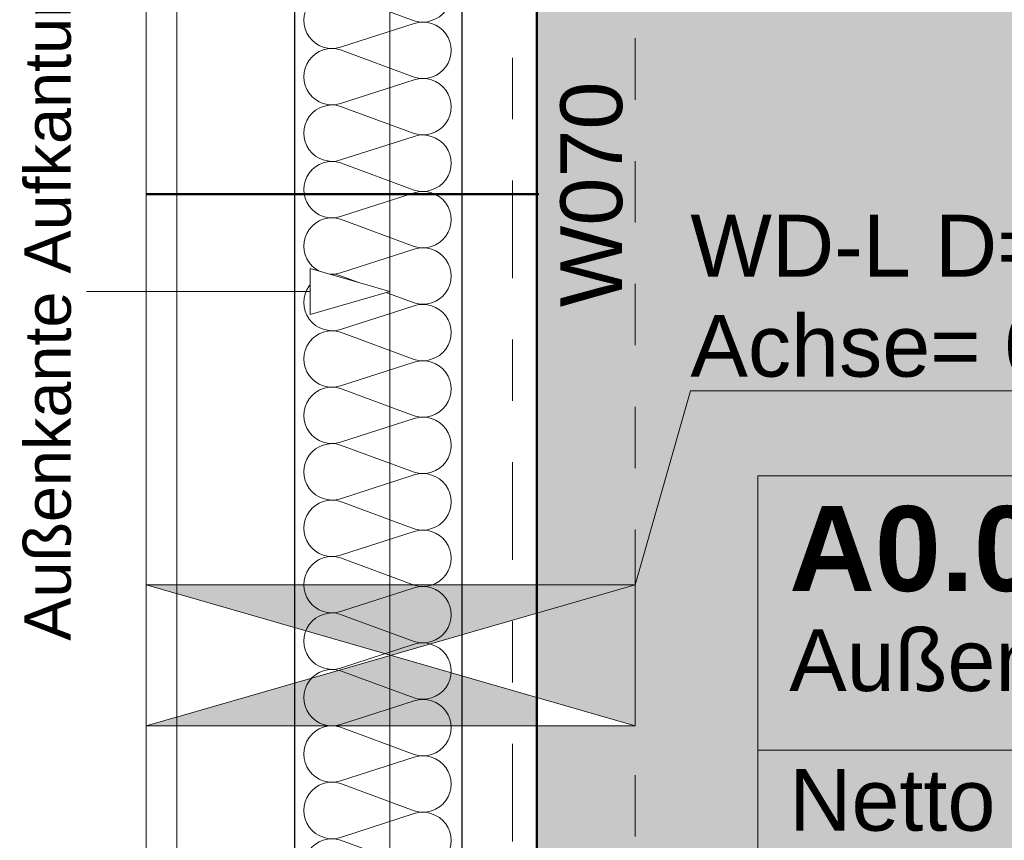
# Model space of a CAD drawing. Header units: metres. Extents: x -273 to 6, y -183 to 13.
# Tile 15 of 33: x -176.22 to -174.62, y -38.1 to -36.77. Entities that reach past the tile are written whole.
import ezdxf

# ---------------------------------------------------------------- set-up
doc = ezdxf.new("R2010")
doc.units = ezdxf.units.M
doc.header["$LTSCALE"] = 0.05
doc.header["$PDMODE"] = 1
doc.header["$PDSIZE"] = -2
doc.linetypes.add('Linienart-20', pattern=[2.116531, 1.058062, -1.058469])
doc.linetypes.add('Linienart-53', pattern=[5.291531, 3.175, -1.058062, 0.352704, -0.705764])
doc.layers.get('0').update_dxf_attribs({"lineweight": 25})
for name, color, linetype, lineweight, true_color in [('30 -32 Gründung- 2 Flachgründungen u. Bodenplatten', 7, 'Continuous', 9, 0xff6633), ('30 -33 Aussenwände- 7 Fassade_ Elemente', 7, 'Continuous', 9, 0x00aacc), ('30 -34 Innenwände- 11 Durchbruch', 4, 'Continuous', 9, 0x00ffff), ('30 -35 Decken- 1 Konstruktion-Träger- Stahlbeton', 7, 'Continuous', 13, 0x33aa00), ('70 -72 Beschriftung- 2 Beschriftung Bauteile', 7, 'Continuous', 9, 0x9999ff), ('70 -75 Raumstempel- 1 Raumstempel', 1, 'Continuous', 50, 0xff0000), ('70 -76 Bemaßung- 2 Allgemein', 7, 'Continuous', 5, 0x6666cc), ('CW-Unsichtbar', 7, 'Continuous', 9, 0x599559)]:
    doc.layers.add(name, color=color, linetype=linetype, lineweight=lineweight, true_color=true_color)
for name, color, linetype, lineweight in [('70 -71 Achsen- 1 Gebäudeachsen', 7, 'Linienart-53', 18), ('70 -75 Raumstempel- 3 Wandstempel', 7, 'Continuous', 50), ('Keine', 7, 'Continuous', 9)]:
    doc.layers.add(name, color=color, linetype=linetype, lineweight=lineweight)
doc.styles.add('Arial', font='arial.ttf')
doc.styles.add('Arial (bold)', font='arialbd.ttf')
doc.dimstyles.new('k+k 1_50', dxfattribs={"dimtxt": 0.100689, "dimasz": 0.05302, "dimexe": 0.05, "dimexo": 0.15, "dimgap": 0.01, "dimtad": 1, "dimdec": 3, "dimtxsty": 'Arial', "dimblk": 'VW_SLASH', "dimblk1": 'VW_SLASH', "dimblk2": 'VW_SLASH', "dimcen": 0, "dimdle": 0.05, "dimadec": 3, "dimazin": 0, "dimtfac": 0.75, "dimtdec": 3, "dimtix": 1, "dimtmove": 0, "dimatfit": 0, "dimldrblk": 'VW_SLASH-1', "dimfxl": 0.125, "dimfxlon": 1, "dimfrac": 2, "dimtolj": 1, "dimarcsym": 0})

# ---------------------------------------------------------------- blocks, each defined once
blk = doc.blocks.new('Gruppe-1200')
at = {"layer": '30 -33 Aussenwände- 7 Fassade_ Elemente', "lineweight": 9, "transparency": 33554687, "flags": 128}
blk.add_lwpolyline([(0.0865, 1.1089, -1.372995), (0.0865, 1.1963), (0.2065, 1.152, 1.372583), (0.2065, 1.2394), (0.0865, 1.2008, -1.372995), (0.0865, 1.2883), (0.2065, 1.2439, 1.372583), (0.2065, 1.3313), (0.0865, 1.2928, -1.372995), (0.0865, 1.3802), (0.2065, 1.3358, 1.372583), (0.2065, 1.4232), (0.0865, 1.3847, -1.372995), (0.0865, 1.4721), (0.2065, 1.4277, 1.372583), (0.2065, 1.5152), (0.0865, 1.4766, -1.372995), (0.0865, 1.564), (0.2065, 1.5197, 1.372583), (0.2065, 1.6071), (0.0865, 1.5685, -1.372995), (0.0865, 1.656), (0.2065, 1.6116, 1.372583), (0.2065, 1.699), (0.0865, 1.6605, -1.372995), (0.0865, 1.7479), (0.2065, 1.7035, 1.372583), (0.2065, 1.791), (0.0865, 1.7524, -1.372995), (0.0865, 1.8398), (0.2065, 1.7955, 1.372583), (0.2065, 1.8829), (0.0865, 1.8443, -1.372995), (0.0865, 1.9317), (0.2065, 1.8874, 1.372583), (0.2065, 1.9748), (0.0865, 1.9362, -1.372995), (0.0865, 2.0237), (0.2065, 1.9793, 1.372583), (0.2065, 2.0667), (0.0865, 2.0282, -1.372995), (0.0865, 2.1156), (0.2065, 2.0712, 1.372583), (0.2065, 2.1587), (0.0865, 2.1201, -1.372995), (0.0865, 2.2075), (0.2065, 2.1632, 1.372583), (0.2065, 2.2506), (0.0865, 2.212, -1.372995), (0.0865, 2.2994), (0.2065, 2.2551, 1.372583), (0.2065, 2.3425), (0.0865, 2.3039, -1.372995), (0.0865, 2.3914), (0.2065, 2.347, 1.372583), (0.2065, 2.4344), (0.0865, 2.3959, -1.372995), (0.0865, 2.4833), (0.2065, 2.4389, 1.372583), (0.2065, 2.5264), (0.0865, 2.4878, -1.372995), (0.0865, 2.5752), (0.2065, 2.5309, 1.372583), (0.2065, 2.6183)], format="xyb", dxfattribs=at)
blk = doc.blocks.new('Gruppe-1201')
at = {"layer": '30 -33 Aussenwände- 7 Fassade_ Elemente', "transparency": 33554687}
blk.add_blockref('Gruppe-1200', (0, 0), dxfattribs=at)
blk = doc.blocks.new('Dämmung-69')
at = {"layer": '30 -33 Aussenwände- 7 Fassade_ Elemente', "color": 7, "transparency": 33554687}
blk.add_blockref('Gruppe-1201', (0, 0), dxfattribs=at)
at = {"layer": '30 -33 Aussenwände- 7 Fassade_ Elemente', "color": 0, "flags": 1}
for tag in ['prm0_value', 'prm1_value', 'prm2_value', 'prm3_value', 'prm4_value', 'prm5_value', 'prm6_value', 'IFC_UUID', 'instanceID', 'prm0_name', 'prm0_type', 'prm1_name', 'prm1_type', 'prm2_name', 'prm2_type', 'prm3_name', 'prm3_type', 'prm4_name', 'prm4_type', 'prm5_name', 'prm5_type', 'prm6_name', 'prm6_type']:
    blk.add_attdef(tag, (-175.7718, -39.222), '', height=0.00018, dxfattribs=at)
blk = doc.blocks.new('Gruppe-1219')
at = {"color": 255}
blk.add_wipeout([(-176.018, -31.197), (-176.018, -39.447), (-175.221, -39.447), (-175.221, -31.197)], dxfattribs=at).dxf.layer = '30 -33 Aussenwände- 7 Fassade_ Elemente'
blk.add_wipeout([(-175.776, -31.422), (-175.381, -31.422), (-175.381, -39.222), (-175.776, -39.222), (-175.776, -39.377), (-176.018, -39.377), (-176.018, -31.267), (-175.776, -31.267)], dxfattribs=at).dxf.layer = '30 -33 Aussenwände- 7 Fassade_ Elemente'
at = {"layer": '30 -33 Aussenwände- 7 Fassade_ Elemente', "flags": 128}
blk.add_lwpolyline([(-175.776, -31.422), (-175.381, -31.422), (-175.381, -39.222), (-175.776, -39.222), (-175.776, -39.377), (-176.018, -39.377), (-176.018, -31.267), (-175.776, -31.267)], close=True, dxfattribs=at)
at = {"color": 255}
blk.add_wipeout([(-175.968, -31.447), (-175.968, -39.197), (-175.776, -39.197), (-175.776, -31.447)], dxfattribs=at).dxf.layer = '30 -33 Aussenwände- 7 Fassade_ Elemente'
at = {"layer": '30 -33 Aussenwände- 7 Fassade_ Elemente', "flags": 128}
blk.add_lwpolyline([(-175.968, -31.447), (-175.968, -39.197), (-175.776, -39.197), (-175.776, -31.447)], close=True, dxfattribs=at)
at = {"color": 255, "lineweight": 25}
blk.add_wipeout([(-175.776, -31.197), (-175.776, -39.447), (-175.661, -39.447), (-175.661, -39.222), (-175.503, -39.222), (-175.503, -31.422), (-175.646, -31.422), (-175.646, -31.197)], dxfattribs=at).dxf.layer = '30 -33 Aussenwände- 7 Fassade_ Elemente'
at = {"layer": '30 -33 Aussenwände- 7 Fassade_ Elemente', "lineweight": 25}
blk.add_line((-175.776, -31.197), (-175.776, -39.447), dxfattribs=at)
at = {"layer": '30 -33 Aussenwände- 7 Fassade_ Elemente', "lineweight": 25, "flags": 128}
blk.add_lwpolyline([(-175.661, -39.447), (-175.661, -39.222), (-175.503, -39.222), (-175.503, -31.422), (-175.646, -31.422), (-175.646, -31.197)], dxfattribs=at)
at = {"layer": '30 -33 Aussenwände- 7 Fassade_ Elemente', "rotation": 180}
blk.add_blockref('Dämmung-69', (-175.4945, -35.572), dxfattribs=at)
blk = doc.blocks.new('Gruppe-9034')
at = {"layer": '30 -35 Decken- 1 Konstruktion-Träger- Stahlbeton', "color": 7, "linetype": 'Linienart-20', "lineweight": 13, "transparency": 33554687}
for p, q in [((-175.621, -31.397), (-175.621, -39.247)), ((-175.221, -31.397), (-175.221, -39.247))]:
    blk.add_line(p, q, dxfattribs=at)
at = {"layer": '30 -35 Decken- 1 Konstruktion-Träger- Stahlbeton', "color": 0, "flags": 1}
for tag in ['IFC_UUID', 'instanceID']:
    blk.add_attdef(tag, (-175.621, -39.247), '', height=0.00018, dxfattribs=at)
blk = doc.blocks.new('Gruppe-11691')
at = {"layer": '30 -32 Gründung- 2 Flachgründungen u. Bodenplatten', "transparency": 33554687, "flags": 128}
blk.add_lwpolyline([(-114.421, -0.247), (-168.021, -0.247), (-168.021, -8.497), (-175.621, -8.497), (-175.621, -39.647), (-160.346, -39.647), (-160.346, -34.347), (-170.321, -34.347), (-170.321, -13.797), (-162.721, -13.797), (-162.721, -8.572), (-163.896, -8.572), (-163.896, -6.697), (-162.721, -6.697), (-162.721, -5.547), (-119.721, -5.547), (-119.721, -10.462), (-94.321, -10.462), (-94.321, -5.547), (-49.721, -5.547), (-49.721, -0.247), (-99.621, -0.247), (-99.621, -4.912), (-114.421, -4.912)], close=True, dxfattribs=at)
blk.add_lwpolyline([(-114.421, -0.247), (-168.021, -0.247), (-168.021, -8.497), (-175.621, -8.497), (-175.621, -39.647), (-160.346, -39.647), (-160.346, -34.347), (-170.321, -34.347), (-170.321, -13.797), (-162.721, -13.797), (-162.721, -8.572), (-163.896, -8.572), (-163.896, -6.697), (-162.721, -6.697), (-162.721, -5.547), (-119.721, -5.547), (-119.721, -10.462), (-94.321, -10.462), (-94.321, -5.547), (-49.721, -5.547), (-49.721, -0.247), (-99.621, -0.247), (-99.621, -4.912), (-114.421, -4.912)], close=True, dxfattribs=at)
blk.add_lwpolyline([(-114.421, -0.247), (-168.021, -0.247), (-168.021, -8.497), (-175.621, -8.497), (-175.621, -39.647), (-160.346, -39.647), (-160.346, -34.347), (-170.321, -34.347), (-170.321, -13.797), (-162.721, -13.797), (-162.721, -8.572), (-163.896, -8.572), (-163.896, -6.697), (-162.721, -6.697), (-162.721, -5.547), (-119.721, -5.547), (-119.721, -10.462), (-94.321, -10.462), (-94.321, -5.547), (-49.721, -5.547), (-49.721, -0.247), (-99.621, -0.247), (-99.621, -4.912), (-114.421, -4.912)], close=True, dxfattribs=at)
blk.add_lwpolyline([(-114.421, -0.247), (-168.021, -0.247), (-168.021, -8.497), (-175.621, -8.497), (-175.621, -39.647), (-160.346, -39.647), (-160.346, -34.347), (-170.321, -34.347), (-170.321, -13.797), (-162.721, -13.797), (-162.721, -8.572), (-163.896, -8.572), (-163.896, -6.697), (-162.721, -6.697), (-162.721, -5.547), (-119.721, -5.547), (-119.721, -10.462), (-94.321, -10.462), (-94.321, -5.547), (-49.721, -5.547), (-49.721, -0.247), (-99.621, -0.247), (-99.621, -4.912), (-114.421, -4.912)], close=True, dxfattribs=at)
blk.add_lwpolyline([(-114.421, -0.247), (-168.021, -0.247), (-168.021, -8.497), (-175.621, -8.497), (-175.621, -39.647), (-160.346, -39.647), (-160.346, -34.347), (-170.321, -34.347), (-170.321, -13.797), (-162.721, -13.797), (-162.721, -8.572), (-163.896, -8.572), (-163.896, -6.697), (-162.721, -6.697), (-162.721, -5.547), (-119.721, -5.547), (-119.721, -10.462), (-94.321, -10.462), (-94.321, -5.547), (-49.721, -5.547), (-49.721, -0.247), (-99.621, -0.247), (-99.621, -4.912), (-114.421, -4.912)], close=True, dxfattribs=at)
blk.add_lwpolyline([(-114.421, -0.247), (-168.021, -0.247), (-168.021, -8.497), (-175.621, -8.497), (-175.621, -39.647), (-160.346, -39.647), (-160.346, -34.347), (-170.321, -34.347), (-170.321, -13.797), (-162.721, -13.797), (-162.721, -8.572), (-163.896, -8.572), (-163.896, -6.697), (-162.721, -6.697), (-162.721, -5.547), (-119.721, -5.547), (-119.721, -10.462), (-94.321, -10.462), (-94.321, -5.547), (-49.721, -5.547), (-49.721, -0.247), (-99.621, -0.247), (-99.621, -4.912), (-114.421, -4.912)], close=True, dxfattribs=at)
blk.add_lwpolyline([(-114.421, -0.247), (-168.021, -0.247), (-168.021, -8.497), (-175.621, -8.497), (-175.621, -39.647), (-160.346, -39.647), (-160.346, -34.347), (-170.321, -34.347), (-170.321, -13.797), (-162.721, -13.797), (-162.721, -8.572), (-163.896, -8.572), (-163.896, -6.697), (-162.721, -6.697), (-162.721, -5.547), (-119.721, -5.547), (-119.721, -10.462), (-94.321, -10.462), (-94.321, -5.547), (-49.721, -5.547), (-49.721, -0.247), (-99.621, -0.247), (-99.621, -4.912), (-114.421, -4.912)], close=True, dxfattribs=at)
blk.add_lwpolyline([(-114.421, -0.247), (-168.021, -0.247), (-168.021, -8.497), (-175.621, -8.497), (-175.621, -39.647), (-160.346, -39.647), (-160.346, -34.347), (-170.321, -34.347), (-170.321, -13.797), (-162.721, -13.797), (-162.721, -8.572), (-163.896, -8.572), (-163.896, -6.697), (-162.721, -6.697), (-162.721, -5.547), (-119.721, -5.547), (-119.721, -10.462), (-94.321, -10.462), (-94.321, -5.547), (-49.721, -5.547), (-49.721, -0.247), (-99.621, -0.247), (-99.621, -4.912), (-114.421, -4.912)], close=True, dxfattribs=at)
blk.add_lwpolyline([(-114.421, -0.247), (-168.021, -0.247), (-168.021, -8.497), (-175.621, -8.497), (-175.621, -39.647), (-160.346, -39.647), (-160.346, -34.347), (-170.321, -34.347), (-170.321, -13.797), (-162.721, -13.797), (-162.721, -8.572), (-163.896, -8.572), (-163.896, -6.697), (-162.721, -6.697), (-162.721, -5.547), (-119.721, -5.547), (-119.721, -10.462), (-94.321, -10.462), (-94.321, -5.547), (-49.721, -5.547), (-49.721, -0.247), (-99.621, -0.247), (-99.621, -4.912), (-114.421, -4.912)], close=True, dxfattribs=at)
at = {"layer": '30 -32 Gründung- 2 Flachgründungen u. Bodenplatten', "color": 0, "flags": 1}
for tag in ['IFC_UUID', 'instanceID']:
    blk.add_attdef(tag, (-175.621, -39.647), '', height=0.00018, dxfattribs=at)
blk = doc.blocks.new('Gruppe-11790')
at = {"layer": '70 -75 Raumstempel- 3 Wandstempel'}
blk.add_line((-175.3782, -37.0511), (-176.018, -37.0511), dxfattribs=at)
at = {"layer": '70 -75 Raumstempel- 3 Wandstempel', "insert": (-175.3429, -37.0511), "char_height": 0.10069, "attachment_point": 2, "rotation": 90, "line_spacing_factor": 0.96878, "style": 'Arial'}
blk.add_mtext('W070', dxfattribs=at)
blk = doc.blocks.new('_00-EG_Tragwerk (2D)')
at = {"layer": '30 -33 Aussenwände- 7 Fassade_ Elemente', "color": 7}
blk.add_blockref('Gruppe-1219', (0, 0), dxfattribs=at)
at = {"layer": '30 -32 Gründung- 2 Flachgründungen u. Bodenplatten', "transparency": 33554687}
blk.add_blockref('Gruppe-11691', (0, 0), dxfattribs=at)
at = {"layer": '30 -35 Decken- 1 Konstruktion-Träger- Stahlbeton'}
blk.add_blockref('Gruppe-9034', (0, 0), dxfattribs=at)
at = {"layer": '70 -75 Raumstempel- 3 Wandstempel', "color": 7}
blk.add_blockref('Gruppe-11790', (0, 0), dxfattribs=at)
blk = doc.blocks.new('Gruppe-12346')
at = {"layer": '70 -75 Raumstempel- 1 Raumstempel', "color": 7, "linetype": 'Continuous', "lineweight": 9, "transparency": 33554687}
for p, q in [((-175.021, -37.5094), (-175.021, -39.047)), ((-172.8843, -37.5094), (-175.021, -37.5094)), ((-172.8843, -37.9562), (-175.021, -37.9562))]:
    blk.add_line(p, q, dxfattribs=at)
at = {"layer": '70 -75 Raumstempel- 1 Raumstempel', "color": 7, "transparency": 33554687, "rotation": 0}
for s, insert, char_height, attachment_point, line_spacing_factor, style in [('A0.034', (-174.97, -37.6292), 0.13845, 4, 0.971658, 'Arial (bold)'), ('Außengeräte', (-174.97, -37.7594), 0.100689, 1, 0.970891, 'Arial'), ('Netto Raumfläche:', (-174.97, -37.9869), 0.100689, 1, 0.96878, 'Arial')]:
    blk.add_mtext(s, dxfattribs=dict(at, insert=insert, char_height=char_height, attachment_point=attachment_point, line_spacing_factor=line_spacing_factor, style=style))
blk = doc.blocks.new('Gruppe-12347')
at = {"layer": '70 -75 Raumstempel- 1 Raumstempel', "color": 7, "transparency": 33554687}
blk.add_blockref('Gruppe-12346', (0, 0), dxfattribs=at)
blk = doc.blocks.new('Gruppe-13757')
at = {"layer": '30 -34 Innenwände- 11 Durchbruch', "linetype": 'Continuous', "lineweight": 0}
blk.add_hatch(color=4, dxfattribs=at).paths.add_polyline_path([(-176.018, -37.687), (-175.221, -37.687), (-176.018, -37.917), (-175.221, -37.917)])
at = {"layer": '30 -34 Innenwände- 11 Durchbruch', "flags": 128}
blk.add_lwpolyline([(-176.018, -37.687), (-175.221, -37.687), (-176.018, -37.917), (-175.221, -37.917)], close=True, dxfattribs=at)
blk = doc.blocks.new('Gruppe-13758')
at = {"layer": '30 -34 Innenwände- 11 Durchbruch', "flags": 128}
blk.add_lwpolyline([(-176.018, -37.917), (-176.018, -37.687), (-175.221, -37.917), (-175.221, -37.687)], close=True, dxfattribs=at)
blk = doc.blocks.new('Gruppe-13759')
at = {"layer": '30 -34 Innenwände- 11 Durchbruch', "insert": (-175.131, -37.3668), "char_height": 0.100689, "attachment_point": 7, "line_spacing_factor": 0.970891, "style": 'Arial'}
blk.add_mtext('WD-L D=0,23m\\PAchse= 0,76m ü.OKRB', dxfattribs=at)
blk = doc.blocks.new('Gruppe-13760')
at = {"layer": '30 -34 Innenwände- 11 Durchbruch', "color": 7, "transparency": 33554687}
blk.add_blockref('Gruppe-13759', (0, 0), dxfattribs=at)
at = {"layer": '30 -34 Innenwände- 11 Durchbruch'}
for name in ['Gruppe-13757', 'Gruppe-13758']:
    blk.add_blockref(name, (0, 0), dxfattribs=at)
blk = doc.blocks.new('Gruppe-13761')
at = {"layer": 'CW-Unsichtbar', "linetype": 'Continuous', "lineweight": 5, "transparency": 33554687}
for p in [(-176.018, -37.802), (-175.221, -37.802)]:
    blk.add_point(p, dxfattribs=at)
at = {"layer": '30 -34 Innenwände- 11 Durchbruch', "color": 7, "transparency": 33554687}
blk.add_blockref('Gruppe-13760', (0, 0), dxfattribs=at)
at = {"layer": '30 -34 Innenwände- 11 Durchbruch', "color": 0, "flags": 1}
for tag in ['prm0_value', 'prm1_value', 'prm2_value', 'prm3_value', 'prm4_value', 'prm5_value', 'prm6_value', 'prm7_value', 'IFC_UUID', 'instanceID', 'prm0_name', 'prm0_type', 'prm1_name', 'prm1_type', 'prm2_name', 'prm2_type', 'prm3_name', 'prm3_type', 'prm4_name', 'prm4_type', 'prm5_name', 'prm5_type', 'prm6_name', 'prm6_type', 'prm7_name', 'prm7_type']:
    blk.add_attdef(tag, (-176.018, -37.917), '', height=0.00018, dxfattribs=at)
blk = doc.blocks.new('_EG_2D  (2D)')
at = {"layer": '70 -75 Raumstempel- 1 Raumstempel', "linetype": 'Continuous', "lineweight": 0, "true_color": 0xff0000}
blk.add_hatch(color=1, dxfattribs=at).paths.add_polyline_path([(-175.38099996, -33.54804198), (-175.38099996, -39.24704198), (-175.22099996, -39.24704198), (-175.22099996, -39.40704198), (-170.89199996, -39.40704198), (-170.89199996, -33.54804198)])
at = {"layer": '30 -34 Innenwände- 11 Durchbruch'}
for p, q in [((-175.22099996, -37.68704198), (-175.13095903, -37.37135017)), ((-175.13095903, -37.37135017), (-173.66534926, -37.37135017))]:
    blk.add_line(p, q, dxfattribs=at)
at = {"layer": '70 -75 Raumstempel- 1 Raumstempel', "flags": 128}
blk.add_lwpolyline([(-175.38099996, -33.54804198), (-175.38099996, -39.24704198), (-175.22099996, -39.24704198), (-175.22099996, -39.40704198), (-170.89199996, -39.40704198), (-170.89199996, -33.54804198)], close=True, dxfattribs=at)
at = {"layer": '70 -75 Raumstempel- 1 Raumstempel', "transparency": 33554687}
blk.add_blockref('Gruppe-12347', (0, 0), dxfattribs=at)
at = {"layer": '30 -34 Innenwände- 11 Durchbruch'}
blk.add_blockref('Gruppe-13761', (0, 0), dxfattribs=at)
blk = doc.blocks.new('Gruppe-15105')
at = {"layer": '70 -72 Beschriftung- 2 Beschriftung Bauteile', "insert": (-176.2162, -37.7783), "char_height": 0.075516, "attachment_point": 1, "rotation": 90, "line_spacing_factor": 0.973705, "style": 'Arial'}
blk.add_mtext('Außenkante Aufkantung', dxfattribs=at)
at = {"color": 255, "linetype": 'Continuous', "lineweight": 9}
blk.add_wipeout([(-175.7509, -37.172), (-175.621, -37.2095), (-175.7509, -37.247)], dxfattribs=at).dxf.layer = '70 -72 Beschriftung- 2 Beschriftung Bauteile'
at = {"layer": '70 -72 Beschriftung- 2 Beschriftung Bauteile'}
blk.add_line((-175.7509, -37.2095), (-176.1149, -37.2095), dxfattribs=at)
at = {"layer": '70 -72 Beschriftung- 2 Beschriftung Bauteile', "linetype": 'Continuous', "lineweight": 9, "flags": 128}
blk.add_lwpolyline([(-175.7509, -37.172), (-175.621, -37.2095), (-175.7509, -37.247)], close=True, dxfattribs=at)
blk = doc.blocks.new('VW_SLASH')
at = {"color": 0, "linetype": 'ByBlock', "lineweight": -2, "transparency": 16777216}
blk.add_line((0.943, 0), (-1, 0), dxfattribs=at)
at = {"color": 0, "lineweight": 20, "transparency": 16777216, "flags": 128}
blk.add_lwpolyline([(0.5, 0.5), (-0.5, -0.5)], dxfattribs=at)
blk = doc.blocks.new('*D19402')
at = {"layer": '70 -76 Bemaßung- 2 Allgemein', "color": 0, "lineweight": -2}
for p, q in [((-172.705, -35.188), (-172.53, -35.188)), ((-172.58, -37.749), (-172.58, -35.2411)), ((-172.705, -37.802), (-172.53, -37.802))]:
    blk.add_line(p, q, dxfattribs=at)
at = {"layer": 'Defpoints', "color": 0}
for p in [(-175.221, -35.188), (-172.58, -35.188), (-175.6195, -37.802)]:
    blk.add_point(p, dxfattribs=at)
at = {"layer": '70 -76 Bemaßung- 2 Allgemein', "color": 0, "lineweight": -2, "xscale": 0.05302001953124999, "yscale": 0.05302001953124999, "zscale": 0.05302001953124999}
for p, rotation in [((-172.58, -35.188), 90), ((-172.58, -37.802), 270)]:
    blk.add_blockref('VW_SLASH', p, dxfattribs=dict(at, rotation=rotation))
at = {"layer": '70 -76 Bemaßung- 2 Allgemein', "color": 0, "insert": (-172.667, -36.495), "char_height": 0.100689, "attachment_point": 5, "rotation": 90, "style": 'Arial'}
blk.add_mtext('\\A1;2,61\\S4^ ;', dxfattribs=at)
blk = doc.blocks.new('VW_SLASH-1')
at = {"color": 0, "linetype": 'ByBlock', "lineweight": -2, "transparency": 16777216}
blk.add_line((0.943, 0), (-1, 0), dxfattribs=at)
at = {"color": 0, "lineweight": 5, "transparency": 16777216, "flags": 128}
blk.add_lwpolyline([(0.5, 0.5), (-0.5, -0.5)], dxfattribs=at)
blk = doc.blocks.new('*D19403')
at = {"layer": '70 -76 Bemaßung- 2 Allgemein', "color": 0, "lineweight": -2}
for p, q in [((-172.705, -37.802), (-172.53, -37.802)), ((-172.58, -39.044), (-172.58, -37.8551)), ((-172.705, -39.097), (-172.53, -39.097))]:
    blk.add_line(p, q, dxfattribs=at)
at = {"layer": 'Defpoints', "color": 0}
for p in [(-175.6195, -37.802), (-172.58, -37.802), (-175.221, -39.097)]:
    blk.add_point(p, dxfattribs=at)
at = {"layer": '70 -76 Bemaßung- 2 Allgemein', "color": 0, "lineweight": -2, "xscale": 0.05302001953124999, "yscale": 0.05302001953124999, "zscale": 0.05302001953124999}
for p, rotation in [((-172.58, -37.802), 90), ((-172.58, -39.097), 270)]:
    blk.add_blockref('VW_SLASH', p, dxfattribs=dict(at, rotation=rotation))
at = {"layer": '70 -76 Bemaßung- 2 Allgemein', "color": 0, "insert": (-172.6672, -38.4495), "char_height": 0.100689, "attachment_point": 5, "rotation": 90, "style": 'Arial'}
blk.add_mtext('\\A1;1,29\\S5^ ;', dxfattribs=at)
blk = doc.blocks.new('_Achsen (3D)')
at = {"layer": '70 -71 Achsen- 1 Gebäudeachsen', "transparency": 33554687}
blk.add_line((-175.421, 3.8), (-175.421, -46.172), dxfattribs=at)
blk = doc.blocks.new('Gruppe-15711')
at = {"layer": '70 -76 Bemaßung- 2 Allgemein'}
for base, p1, p2, text, picture, middle in [((-172.58, -35.18804198), (-175.61949996, -37.80204198), (-175.22099996, -35.18804198), '2,61\\S4^ ;', '*D19402', (-172.66699326, -36.49504198)), ((-172.58, -37.80204198), (-175.22099996, -39.09704198), (-175.61949996, -37.80204198), '1,29\\S5^ ;', '*D19403', (-172.66719464, -38.44954198))]:
    dim = blk.add_linear_dim(base=base, p1=p1, p2=p2, angle=270, text=text, dimstyle='k+k 1_50', override={"dimtxt": 0.100689, "dimgap": 0.01, "dimdec": 8, "dimpost": '<>', "dimtxsty": 'Arial', "dimtmove": 2}, dxfattribs=at)
    dim.commit()
    dim.dimension.update_dxf_attribs({"geometry": picture, "text_midpoint": middle})
blk = doc.blocks.new('_EG_2D Bemaßung_ Beschriftung (2D)')
at = {"layer": '70 -72 Beschriftung- 2 Beschriftung Bauteile', "color": 7}
blk.add_blockref('Gruppe-15105', (0, 0), dxfattribs=at)
at = {"layer": '70 -76 Bemaßung- 2 Allgemein'}
blk.add_blockref('Gruppe-15711', (0, 0), dxfattribs=at)

msp = doc.modelspace()

# ---------------------------------------------------------------- block references
at = {"layer": 'Keine', "color": 1}
msp.add_blockref('_00-EG_Tragwerk (2D)', (0, 0), dxfattribs=at)

# ---------------------------------------------------------------- next in the draw order: block references
msp.add_blockref('_EG_2D  (2D)', (0, 0), dxfattribs=at)

# ---------------------------------------------------------------- next in the draw order: block references
msp.add_blockref('_EG_2D Bemaßung_ Beschriftung (2D)', (0, 0), dxfattribs=at)

# ---------------------------------------------------------------- next in the draw order: block references
msp.add_blockref('_Achsen (3D)', (0, 0), dxfattribs=at)

doc.saveas('drawing.dxf')
